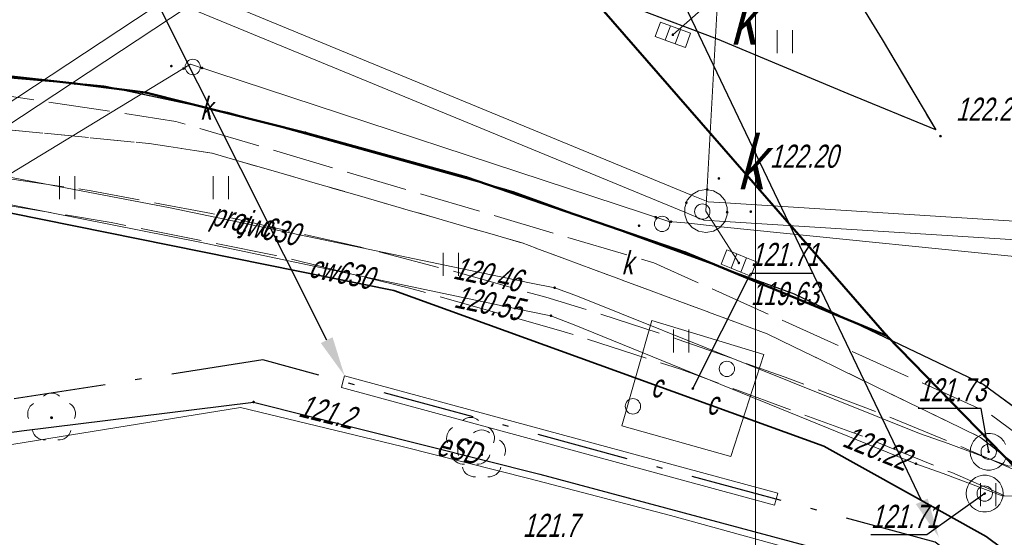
# Model space of a CAD drawing. Extents: x 7463256 to 7464485, y 5957341 to 5958260.
# Tile 70 of 256: x 7463576 to 7463608, y 5957526 to 5957543. Entities that reach past the tile are written whole.
import ezdxf
from ezdxf import colors
from ezdxf.entities.mleader import LeaderData, LeaderLine
from ezdxf.enums import TextEntityAlignment as Align
from ezdxf.math import Vec2, Vec3

# ---------------------------------------------------------------- set-up
doc = ezdxf.new("R2010")
doc.units = 0
doc.header["$MEASUREMENT"] = 0
for name, pattern in [('1.5_0.5', [2, 1.5, -0.5]), ('218-500', [1, 0.5, -0.5]), ('GAK', [5.2, 3, -1, 0.2, -1]), ('l219_500', [0]), ('mz1.0_0.5', [1.5, 1, -0.5]), ('mz2.0_0.5', [2.5, 2, -0.5])]:
    doc.linetypes.add(name, pattern=pattern)
doc.layers.get('0').update_dxf_attribs({"color": 2, "linetype": 'CONTINUOUS', "lineweight": 5})
for name, color, linetype in [('203-Punkt załamania granicy działki nie stabilizowany', 7, 'CONTINUOUS'), ('218-Granica użytku', 7, 'CONTINUOUS'), ('219-Linia granicy', 7, 'CONTINUOUS'), ('chodnik (powierzchnia)', 7, 'CONTINUOUS'), ('drzewo liściaste (punkt)', 7, 'CONTINUOUS'), ('jezdnia (powierzchnia)', 7, 'CONTINUOUS'), ('komora podziemna - przewód ciepłowniczy (powierzchnia)', 7, 'CONTINUOUS'), ('komora podziemna - przewód kanalizacyjny (powierzchnia)', 7, 'CONTINUOUS'), ('komora podziemna - przewód kanalizacyjny (powierzchnia)-Atr17', 7, 'CONTINUOUS'), ('kratka ściekowa (punkt)', 7, 'CONTINUOUS'), ('krawężnik (linia)', 7, 'CONTINUOUS'), ('ogrodzenie trwałe (linia)', 7, 'CONTINUOUS'), ('przewód ciepłowniczy (linia)', 7, 'CONTINUOUS'), ('przewód ciepłowniczy (linia)-Atr1', 7, 'CONTINUOUS'), ('przewód ciepłowniczy - projektowany lub w budowie (linia) - ob. projektowany', 7, 'CONTINUOUS'), ('przewód ciepłowniczy - projektowany lub w budowie (linia) - ob. projektowany-Atr1', 7, 'CONTINUOUS'), ('przewód elektroenergetyczny (linia)', 7, 'CONTINUOUS'), ('przewód elektroenergetyczny (linia)-Atr1', 7, 'CONTINUOUS'), ('przewód kanalizacyjny (linia)', 7, 'CONTINUOUS'), ('przewód telekomunikacyjny - projektowany lub w budowie (linia) - ob. projektowany', 7, 'CONTINUOUS'), ('punkt o określonej wysokości (sieć ciepłownicza)', 7, 'CONTINUOUS'), ('punkt o określonej wysokości (sieć ciepłownicza)-Atr2', 7, 'CONTINUOUS'), ('punkt o określonej wysokości (sieć ciepłownicza)-Atr3', 7, 'CONTINUOUS'), ('punkt o określonej wysokości (sieć elektroenergetyczna)', 7, 'CONTINUOUS'), ('punkt o określonej wysokości (sieć elektroenergetyczna)-Atr2', 7, 'CONTINUOUS'), ('punkt o określonej wysokości (sieć kanalizacyjna)', 7, 'CONTINUOUS'), ('punkt wysokościowy naturalny-Atr2', 7, 'CONTINUOUS'), ('punkt wysokościowy sztuczny', 7, 'CONTINUOUS'), ('punkt wysokościowy sztuczny-Atr2', 7, 'CONTINUOUS'), ('rura ochronna - przewód elektroenergetyczny (linia)', 7, 'CONTINUOUS'), ('studzienka okrągła - przewód kanalizacyjny (punkt)', 7, 'CONTINUOUS'), ('studzienka okrągła - przewód kanalizacyjny (punkt)-Atr17', 7, 'CONTINUOUS'), ('trawnik (powierzchnia)', 7, 'CONTINUOUS'), ('trawnik (powierzchnia) - symbol', 7, 'CONTINUOUS'), ('Wstawianie ramki sekcyjnej z opisem', 7, 'CONTINUOUS'), ('właz okrągły - siec ciepłownicza (punkt)', 7, 'CONTINUOUS'), ('właz okrągły - siec ciepłownicza (punkt)-Atr17', 7, 'CONTINUOUS'), ('właz okrągły - siec kanalizacyjna (punkt)', 7, 'CONTINUOUS')]:
    doc.layers.add(name, color=color, linetype=linetype)
for name, color, linetype, lineweight in [('@proj.rury', 7, 'CONTINUOUS', 20), ('____proj LSN', 1, 'CONTINUOUS', 5), ('OBMBS-21-18876-opis proj', 1, 'CONTINUOUS', 18)]:
    doc.layers.add(name, color=color, linetype=linetype, lineweight=lineweight)
doc.styles.get("Standard").update_dxf_attribs({"font": 'txt', "width": 0.75})
doc.linetypes.add('902-500', pattern='A,3.75,0,[1,ksztalty.shx,S=0.5,R=0,X=0,Y=0],3.75', length=7.5)

# ---------------------------------------------------------------- blocks, each defined once
blk = doc.blocks.new('OP021')
at = {"linetype": 'Continuous', "lineweight": 13}
h = blk.add_hatch(color=0, dxfattribs=at)
edge = h.paths.add_edge_path()
edge.add_arc((0, 0), 0.05, 0, 360)
at = {"color": 0, "linetype": 'Continuous', "lineweight": 13}
for centre, start, end in [((0, 0.4), 49.272, 130.728), ((-0.38, 0.124), 121.308, 202.548), ((0.38, 0.124), 337.452, 58.692), ((-0.235, -0.324), 193.221, 274.871), ((0.235, -0.324), 265.129, 346.779)]:
    blk.add_arc(centre, 0.4, start, end, dxfattribs=at)
blk = doc.blocks.new('PW01')
at = {"linetype": 'Continuous', "lineweight": 13}
h = blk.add_hatch(color=0, dxfattribs=at)
edge = h.paths.add_edge_path()
edge.add_arc((0, 0), 0.045, 0, 360)
blk = doc.blocks.new('US15')
at = {"color": 0, "linetype": 'Continuous', "lineweight": 13}
blk.add_circle((0, 0), 0.25, dxfattribs=at)
blk = doc.blocks.new('US22')
at = {"color": 0, "linetype": 'Continuous', "lineweight": 13}
blk.add_circle((0, 0), 0.25, dxfattribs=at)
blk = doc.blocks.new('US05')
at = {"color": 0, "linetype": 'Continuous', "lineweight": 13}
for p, q in [((-0.525, -0.25), (-0.525, 0.25)), ((-0.525, 0.25), (-0.175, 0.25)), ((-0.175, -0.25), (-0.175, 0.25)), ((-0.175, 0.25), (0.175, 0.25)), ((0.175, -0.25), (0.175, 0.25)), ((0.175, 0.25), (0.525, 0.25)), ((0.525, -0.25), (0.525, 0.25)), ((-0.525, -0.25), (-0.175, -0.25)), ((-0.175, -0.25), (0.175, -0.25)), ((0.175, -0.25), (0.525, -0.25))]:
    blk.add_line(p, q, dxfattribs=at)
blk = doc.blocks.new('PW02')
at = {"linetype": 'Continuous', "lineweight": 13}
h = blk.add_hatch(color=0, dxfattribs=at)
edge = h.paths.add_edge_path()
edge.add_arc((0, 0), 0.045, 0, 360)
blk = doc.blocks.new('TU04')
at = {"color": 0, "linetype": 'Continuous', "lineweight": 13}
for p, q in [((0, 0), (0, 0.75)), ((0.5, 0), (0.5, 0.75))]:
    blk.add_line(p, q, dxfattribs=at)
blk = doc.blocks.new('203')
at = {"linetype": 'Continuous', "lineweight": 0}
h = blk.add_hatch(color=0, dxfattribs=at)
edge = h.paths.add_edge_path()
edge.add_arc((0, 0), 0.045, 0, 360)

msp = doc.modelspace()

# ---------------------------------------------------------------- linework, layer by layer
at = {"layer": '218-Granica użytku', "color": 3, "linetype": '218-500', "lineweight": 18, "flags": 128}
for points in [[(7463594.32, 5957544.19), (7463604.28, 5957532.76)], [(7463577.83, 5957540.97), (7463575.47, 5957541.23)], [(7463580.13, 5957540.68), (7463577.83, 5957540.97)], [(7463585.34, 5957539.37), (7463580.13, 5957540.68)], [(7463590.58, 5957537.92), (7463585.34, 5957539.37)], [(7463597.72, 5957535.47), (7463590.58, 5957537.92)], [(7463604.28, 5957532.76), (7463597.72, 5957535.47)], [(7463612.71, 5957524.11), (7463604.28, 5957532.76)]]:
    msp.add_lwpolyline(points, dxfattribs=at)
at = {"layer": '219-Linia granicy', "color": 3, "linetype": 'l219_500', "lineweight": 50, "flags": 128}
for points in [[(7463604.28, 5957532.76), (7463594.32, 5957544.19)], [(7463577.83, 5957540.97), (7463575.47, 5957541.23)], [(7463580.13, 5957540.68), (7463577.83, 5957540.97)], [(7463585.34, 5957539.37), (7463580.13, 5957540.68)], [(7463590.58, 5957537.92), (7463585.34, 5957539.37)], [(7463597.72, 5957535.47), (7463590.58, 5957537.92)], [(7463604.28, 5957532.76), (7463597.72, 5957535.47)], [(7463612.71, 5957524.11), (7463604.28, 5957532.76)]]:
    msp.add_lwpolyline(points, dxfattribs=at)
at = {"layer": 'chodnik (powierzchnia)', "color": 7, "linetype": 'mz1.0_0.5', "lineweight": 18, "flags": 128}
msp.add_lwpolyline([(7463629.1, 5957507.97), (7463628.15, 5957507.26), (7463620.47, 5957516.89), (7463613.22, 5957524.87), (7463607.33, 5957529.45), (7463600.38, 5957532.82), (7463592.4, 5957535.78), (7463582.3, 5957538.7), (7463580.32, 5957539.01), (7463562.4, 5957540.77), (7463545.61, 5957539.95), (7463526.21, 5957537.19), (7463489.82, 5957531.59), (7463486.26, 5957531.11), (7463482.19, 5957530.95), (7463485.87, 5957532.52), (7463489.6, 5957533.13), (7463525.75, 5957538.68), (7463545.44, 5957541.57), (7463562.61, 5957542.27), (7463578.77, 5957540.9), (7463582.8, 5957540.04), (7463592.11, 5957537.46), (7463601.26, 5957534.12), (7463607.42, 5957531.18), (7463614.31, 5957526.12)], close=True, dxfattribs=at)
at = {"layer": 'jezdnia (powierzchnia)', "color": 7, "linetype": '1.5_0.5', "lineweight": 18, "flags": 128}
msp.add_lwpolyline([(7463591.769, 5957590.04), (7463594.62, 5957579.65), (7463594.79, 5957579.07), (7463596.31, 5957573.71), (7463597.08, 5957571.26), (7463598.44, 5957567.63), (7463599.77, 5957563.99), (7463601.39, 5957560.33), (7463603, 5957556.92), (7463604.8, 5957553.45), (7463606.67, 5957549.88), (7463607.91, 5957547.85), (7463608.89, 5957546.32), (7463610.59, 5957543.72), (7463613.11, 5957540.23), (7463614.06, 5957539.06), (7463616.64, 5957535.71), (7463619.11, 5957532.45), (7463621.08, 5957529.83), (7463628.6, 5957519.98), (7463628.85, 5957519.6), (7463629.15, 5957519.23), (7463629.46, 5957518.87), (7463629.77, 5957518.51), (7463630.08, 5957518.15), (7463630.4, 5957517.79), (7463630.71, 5957517.44), (7463631.03, 5957517.09), (7463631.36, 5957516.74), (7463631.69, 5957516.39), (7463632.02, 5957516.05), (7463632.35, 5957515.71), (7463632.67, 5957515.38), (7463632.99, 5957515.05), (7463633.31, 5957514.73), (7463633.64, 5957514.41), (7463633.97, 5957514.1), (7463634.3, 5957513.79), (7463634.64, 5957513.48), (7463634.98, 5957513.18), (7463635.33, 5957512.88), (7463635.68, 5957512.58), (7463636.03, 5957512.29), (7463636.4, 5957511.99), (7463636.78, 5957511.7), (7463637.16, 5957511.42), (7463637.55, 5957511.14), (7463637.94, 5957510.87), (7463638.34, 5957510.6), (7463638.74, 5957510.35), (7463639.14, 5957510.09), (7463639.55, 5957509.85), (7463639.96, 5957509.61), (7463640.38, 5957509.38), (7463642.84, 5957508.24), (7463664.97, 5957492.53), (7463637.77, 5957502.4), (7463635.02, 5957503.55), (7463634.57, 5957503.76), (7463634.12, 5957503.98), (7463633.68, 5957504.22), (7463633.25, 5957504.47), (7463632.83, 5957504.73), (7463632.41, 5957505), (7463632.01, 5957505.29), (7463631.61, 5957505.59), (7463631.22, 5957505.9), (7463630.84, 5957506.22), (7463629.34, 5957507.67), (7463614.31, 5957526.12), (7463607.42, 5957531.18), (7463601.26, 5957534.12), (7463592.11, 5957537.46), (7463582.8, 5957540.04), (7463578.77, 5957540.9), (7463562.61, 5957542.27), (7463545.44, 5957541.57), (7463525.75, 5957538.68), (7463489.6, 5957533.13), (7463485.87, 5957532.52), (7463482.19, 5957530.95), (7463472.45, 5957526.44), (7463471.25, 5957525.52), (7463470.32, 5957524.14), (7463469.89, 5957523.54), (7463467.66, 5957515.23), (7463467.32, 5957515.32), (7463466.99, 5957515.41), (7463466.65, 5957515.5), (7463466.18, 5957513.75), (7463466.52, 5957513.66), (7463466.85, 5957513.57), (7463467.19, 5957513.48), (7463469.89, 5957523.54), (7463463.58, 5957500.08), (7463463.25, 5957500.17), (7463462.92, 5957500.25), (7463462.59, 5957500.34), (7463462.14, 5957498.62), (7463462.47, 5957498.53), (7463462.8, 5957498.45), (7463463.13, 5957498.36), (7463459.63, 5957485.41), (7463458.39, 5957485.74), (7463455.73, 5957476.33), (7463457.09, 5957475.96), (7463463.86, 5957474.19), (7463464.79, 5957477.72), (7463467.83, 5957476.92), (7463467.77, 5957476.7), (7463467.71, 5957476.47), (7463467.66, 5957476.25), (7463468.82, 5957475.94), (7463468.88, 5957476.17), (7463468.93, 5957476.4), (7463468.99, 5957476.62), (7463469.28, 5957476.55), (7463469.96, 5957476.37), (7463470.75, 5957479.31), (7463471.02, 5957479.24), (7463471.29, 5957479.17), (7463471.56, 5957479.1), (7463471.83, 5957479.03), (7463469.83, 5957470.77), (7463468.39, 5957465.19), (7463471.46, 5957464.38), (7463467.55, 5957451.02), (7463465.51, 5957447), (7463462.32, 5957444.2), (7463449.04, 5957441.48), (7463441.03, 5957432.97), (7463438.44, 5957432.79), (7463435.93, 5957446.13), (7463438.61, 5957447.13), (7463439.57, 5957448.35), (7463450.04, 5957473.65), (7463451.08, 5957474.98), (7463451.12, 5957475.5), (7463448.75, 5957493.58), (7463456.62, 5957522.72), (7463456.51, 5957523.19), (7463455.66, 5957524.38), (7463454.47, 5957525.36), (7463440.27, 5957523.26), (7463439.84, 5957522.97), (7463439.26, 5957522.18), (7463438.92, 5957521.22), (7463438.85, 5957519.83), (7463439.85, 5957520.02), (7463442.8, 5957520.53), (7463445.75, 5957498.83), (7463448.6, 5957476.77), (7463437.54, 5957475.3), (7463431.96, 5957518.66), (7463431.44, 5957520.19), (7463430.5, 5957521.48), (7463429.27, 5957522.42), (7463427.78, 5957522.99), (7463426.09, 5957523.13), (7463421.69, 5957522.49), (7463418.79, 5957521.92), (7463376.01, 5957515.32), (7463334.96, 5957509.14), (7463334.47, 5957515.53), (7463334.26, 5957521.17), (7463334.04, 5957522.29), (7463334.48, 5957520.99), (7463334.79, 5957520.19), (7463335.34, 5957519.65), (7463336.05, 5957519.42), (7463337.13, 5957519.61), (7463338.12, 5957520.23), (7463338.91, 5957521.17), (7463339.69, 5957522.36), (7463342.64, 5957522.54), (7463343.21, 5957521.22), (7463343.94, 5957520.24), (7463344.8, 5957519.42), (7463345.72, 5957518.76), (7463346.74, 5957518.19), (7463347.84, 5957517.75), (7463348.77, 5957517.46), (7463382.62, 5957522.66), (7463407.52, 5957526.48), (7463412.42, 5957527.23), (7463432.39, 5957530.36), (7463438.28, 5957531.28), (7463439.27, 5957531.43), (7463440.77, 5957531.67), (7463463.05, 5957535.17), (7463469.41, 5957536.19), (7463485.95, 5957538.82), (7463487.91, 5957539.15), (7463505.7, 5957542.11), (7463506.8, 5957542.48), (7463507.91, 5957543.56), (7463509.24, 5957545.81), (7463509.79, 5957547.9), (7463514.89, 5957549.48), (7463515.34, 5957548.02), (7463516.02, 5957546.59), (7463516.84, 5957545.44), (7463517.92, 5957544.71), (7463519.34, 5957544.39), (7463529.12, 5957545.81), (7463536.72, 5957547.02), (7463542.97, 5957547.77), (7463550.75, 5957548.47), (7463557.74, 5957548.84), (7463562.91, 5957548.67), (7463569.76, 5957548.4), (7463579.41, 5957548.08), (7463582.97, 5957549.54), (7463585.43, 5957551.54), (7463587.37, 5957553.5), (7463588.97, 5957555.95), (7463589.14, 5957555.59), (7463589.64, 5957556.42), (7463590.36, 5957558.13), (7463590.82, 5957559.79), (7463591.1, 5957561.3), (7463591.18, 5957562.71), (7463591.21, 5957564.41), (7463590.65, 5957566.85), (7463589.9, 5957570.06), (7463589.09, 5957573.66), (7463588.01, 5957579.07), (7463587.09, 5957582.93), (7463585.652, 5957589.138)], dxfattribs=at)
msp.add_lwpolyline([(7463590.04, 5957547.41), (7463588.21, 5957545.76), (7463590.12, 5957545.21), (7463596.23, 5957543.37), (7463598.77, 5957542.42), (7463603.02, 5957540.64), (7463605.88, 5957539.46), (7463604.13, 5957542.41), (7463601.77, 5957546.25), (7463598.66, 5957551.56), (7463596.09, 5957556.5), (7463595.49, 5957555.2), (7463594.27, 5957552.74), (7463593.07, 5957550.87), (7463592.09, 5957549.45), (7463591.53, 5957548.71)], close=True, dxfattribs=at)
at = {"layer": 'komora podziemna - przewód ciepłowniczy (powierzchnia)', "color": 212, "linetype": 'Continuous', "lineweight": 18, "flags": 128}
for points in [[(7463600.27, 5957532.15), (7463599.2, 5957528.83), (7463595.65, 5957529.82), (7463596.63, 5957533.25)], [(7463608.07, 5957527.62), (7463608.06, 5957527.5), (7463608.02, 5957527.38), (7463607.96, 5957527.27), (7463607.87, 5957527.17), (7463607.77, 5957527.1), (7463607.66, 5957527.05), (7463607.53, 5957527.02), (7463607.41, 5957527.02), (7463607.28, 5957527.05), (7463607.17, 5957527.1), (7463607.07, 5957527.17), (7463606.98, 5957527.27), (7463606.92, 5957527.38), (7463606.88, 5957527.5), (7463606.87, 5957527.62), (7463606.88, 5957527.74), (7463606.92, 5957527.86), (7463606.98, 5957527.97), (7463607.07, 5957528.07), (7463607.17, 5957528.14), (7463607.28, 5957528.19), (7463607.41, 5957528.22), (7463607.53, 5957528.22), (7463607.66, 5957528.19), (7463607.77, 5957528.14), (7463607.87, 5957528.07), (7463607.96, 5957527.97), (7463608.02, 5957527.86), (7463608.06, 5957527.74)]]:
    msp.add_lwpolyline(points, close=True, dxfattribs=at)
msp.add_lwpolyline([(7463608.15, 5957528.74), (7463608.09, 5957528.63), (7463608, 5957528.53), (7463607.9, 5957528.46), (7463607.79, 5957528.41), (7463607.66, 5957528.38), (7463607.54, 5957528.38), (7463607.41, 5957528.41), (7463607.3, 5957528.46), (7463607.2, 5957528.53), (7463607.11, 5957528.63), (7463607.05, 5957528.74), (7463607.01, 5957528.86), (7463607, 5957528.98), (7463607.01, 5957529.1), (7463607.05, 5957529.22), (7463607.11, 5957529.33), (7463607.2, 5957529.43), (7463607.3, 5957529.5), (7463607.41, 5957529.55), (7463607.54, 5957529.58), (7463607.66, 5957529.58), (7463607.79, 5957529.55), (7463607.9, 5957529.5), (7463608, 5957529.43), (7463608.09, 5957529.33), (7463608.15, 5957529.22)], dxfattribs=at)
at = {"layer": 'komora podziemna - przewód kanalizacyjny (powierzchnia)', "color": 34, "linetype": 'Continuous', "lineweight": 18, "flags": 128}
msp.add_lwpolyline([(7463598.39, 5957537.52), (7463598.63, 5957537.48), (7463598.84, 5957537.36), (7463599, 5957537.17), (7463599.08, 5957536.94), (7463599.08, 5957536.7), (7463599, 5957536.47), (7463598.84, 5957536.28), (7463598.63, 5957536.16), (7463598.39, 5957536.12), (7463598.15, 5957536.16), (7463597.94, 5957536.28), (7463597.78, 5957536.47), (7463597.7, 5957536.7), (7463597.7, 5957536.94), (7463597.78, 5957537.17), (7463597.94, 5957537.36), (7463598.15, 5957537.48)], close=True, dxfattribs=at)
at = {"layer": 'krawężnik (linia)', "color": 7, "linetype": 'Continuous', "lineweight": 25, "flags": 128}
msp.add_lwpolyline([(7463588.21, 5957545.76), (7463590.04, 5957547.41), (7463591.53, 5957548.71), (7463592.09, 5957549.45), (7463593.07, 5957550.87), (7463594.27, 5957552.74), (7463595.49, 5957555.2), (7463596.09, 5957556.5), (7463598.66, 5957551.56), (7463601.77, 5957546.25), (7463604.13, 5957542.41), (7463605.88, 5957539.46), (7463603.02, 5957540.64), (7463598.77, 5957542.42), (7463596.23, 5957543.37), (7463590.12, 5957545.21)], close=True, dxfattribs=at)
msp.add_lwpolyline([(7463525.75, 5957538.68), (7463545.44, 5957541.57), (7463562.61, 5957542.27), (7463578.77, 5957540.9), (7463582.8, 5957540.04), (7463592.11, 5957537.46), (7463601.26, 5957534.12), (7463607.42, 5957531.18), (7463614.31, 5957526.12), (7463629.34, 5957507.67), (7463630.84, 5957506.22), (7463631.22, 5957505.9), (7463631.61, 5957505.59), (7463632.01, 5957505.29), (7463632.41, 5957505), (7463632.83, 5957504.73), (7463633.25, 5957504.47), (7463633.68, 5957504.22), (7463634.12, 5957503.98), (7463634.57, 5957503.76), (7463635.02, 5957503.55), (7463637.77, 5957502.4), (7463664.97, 5957492.53)], dxfattribs=at)
at = {"layer": 'ogrodzenie trwałe (linia)', "color": 7, "linetype": '902-500', "lineweight": 35, "flags": 128}
msp.add_lwpolyline([(7463481.82, 5957520.33), (7463482.58, 5957520.14), (7463485.55, 5957519.42), (7463488.09, 5957528.53), (7463493.48, 5957529.44), (7463526.78, 5957534.4), (7463545.87, 5957537.07), (7463561.53, 5957537.88), (7463573.65, 5957537.17), (7463588.22, 5957534.23), (7463602.23, 5957529.16), (7463607.52, 5957526.22), (7463614.79, 5957520.81)], dxfattribs=at)
at = {"layer": 'przewód ciepłowniczy (linia)', "color": 212, "linetype": 'Continuous', "lineweight": 18, "flags": 128}
for points in [[(7463623.72, 5957529.05), (7463623, 5957529.02), (7463611.73, 5957528.63), (7463611.01, 5957528.61), (7463608.73, 5957528.53), (7463608.26, 5957528.51), (7463606.28, 5957529.25), (7463605.35, 5957529.58), (7463594.2, 5957534.05), (7463593.46, 5957534.32), (7463592.64, 5957534.48), (7463580.93, 5957536.92), (7463569.09, 5957539.18)], [(7463624.61, 5957528.06), (7463623.22, 5957528.02), (7463612.62, 5957527.68), (7463611.23, 5957527.63), (7463609.1, 5957527.57), (7463608.07, 5957527.53), (7463606.12, 5957528.27), (7463605.23, 5957528.59), (7463594.09, 5957533.11), (7463593.34, 5957533.41), (7463592.53, 5957533.57), (7463581.9, 5957535.81), (7463570.08, 5957538.14)]]:
    msp.add_lwpolyline(points, dxfattribs=at)
at = {"layer": 'przewód ciepłowniczy - projektowany lub w budowie (linia) - ob. projektowany', "color": 212, "linetype": 'mz2.0_0.5', "lineweight": 18, "flags": 128}
for points in [[(7463445.76, 5957514.11), (7463444.19, 5957524.9), (7463487.09, 5957530.21), (7463536.43, 5957537.43), (7463537.37, 5957529.09), (7463554.43, 5957530.4), (7463554.03, 5957539.36), (7463555.78, 5957539.38), (7463558.52, 5957539.36), (7463562.26, 5957539.24), (7463566, 5957539.02), (7463568.48, 5957538.8), (7463571.7, 5957538.46), (7463578.36, 5957537.48), (7463582.28, 5957536.74), (7463587.15, 5957535.64), (7463590.05, 5957534.89), (7463593.17, 5957534.01), (7463594.84, 5957533.5), (7463597.45, 5957532.65), (7463600.97, 5957531.41), (7463604, 5957530.26), (7463606.77, 5957529.12), (7463608.37, 5957528.43), (7463610.65, 5957527.4), (7463624.97, 5957528.93)], [(7463446.65, 5957514.23), (7463445.21, 5957524.12), (7463487.21, 5957529.32), (7463535.64, 5957536.4), (7463536.58, 5957528.13), (7463555.37, 5957529.57), (7463554.97, 5957538.48), (7463556.22, 5957538.48), (7463558.21, 5957538.47), (7463560.2, 5957538.42), (7463563.19, 5957538.3), (7463568.65, 5957537.88), (7463572.86, 5957537.41), (7463574.83, 5957537.13), (7463579.01, 5957536.45), (7463584.38, 5957535.37), (7463588.73, 5957534.31), (7463593.77, 5957532.89), (7463597.56, 5957531.67), (7463603.4, 5957529.52), (7463606.4, 5957528.3), (7463609.14, 5957527.1), (7463610.49, 5957526.48), (7463625.07, 5957528.04)]]:
    msp.add_lwpolyline(points, dxfattribs=at)
at = {"layer": 'przewód elektroenergetyczny (linia)', "color": 1, "linetype": 'Continuous', "lineweight": 18, "flags": 128}
msp.add_lwpolyline([(7463633.85, 5957500.94), (7463628.54, 5957507.12), (7463622.27, 5957514.06), (7463615.57, 5957521.63), (7463607.12, 5957524.18), (7463597.23, 5957526.9), (7463592.66, 5957528.1), (7463588.49, 5957529.15), (7463583.22, 5957530.42), (7463572.87, 5957528.75), (7463569.41, 5957528.08), (7463563.33, 5957526.68), (7463556.14, 5957526.02), (7463551.3, 5957525.52), (7463545.53, 5957525.01), (7463533.65, 5957524.5)], dxfattribs=at)
at = {"layer": 'przewód kanalizacyjny (linia)', "color": 34, "linetype": 'Continuous', "lineweight": 18, "flags": 128}
for points in [[(7463607.43, 5957547.88), (7463598.78, 5957543.86), (7463599.37, 5957544.4), (7463601.67, 5957546.49), (7463598.78, 5957543.86), (7463597.31, 5957542.56)], [(7463523.5, 5957515.57), (7463566.66, 5957534.4), (7463581.43, 5957544.14), (7463597.92, 5957537.34), (7463598.46, 5957537.12), (7463599.02, 5957537.09), (7463620.08, 5957535.75), (7463641.58, 5957534.26)], [(7463598.39, 5957536.82), (7463598.78, 5957543.86)], [(7463641.26, 5957533.68), (7463620.04, 5957535.15), (7463599, 5957536.48), (7463598.32, 5957536.52), (7463597.7, 5957536.78), (7463581.49, 5957543.46), (7463566.94, 5957533.87), (7463523.86, 5957515.07)], [(7463479.27, 5957458.24), (7463502.88, 5957488.98), (7463524.96, 5957514.56), (7463569.57, 5957534.3), (7463581.6, 5957541.6), (7463597.18, 5957536.48), (7463597.83, 5957536.42), (7463598.87, 5957536.31), (7463621.22, 5957534.05)], [(7463598.39, 5957536.82), (7463599.46, 5957535.13)]]:
    msp.add_lwpolyline(points, dxfattribs=at)
at = {"layer": 'przewód telekomunikacyjny - projektowany lub w budowie (linia) - ob. projektowany', "color": 30, "linetype": 'mz2.0_0.5', "lineweight": 18, "flags": 128}
msp.add_lwpolyline([(7463413.42, 5957517.41), (7463410.84, 5957533.74), (7463431.23, 5957536.93), (7463433.06, 5957539.05), (7463435.21, 5957539.24), (7463437, 5957537.76), (7463460.31, 5957541.32), (7463461.48, 5957543.69), (7463467.27, 5957542.29), (7463470.76, 5957542.77), (7463477.71, 5957539.31), (7463488.01, 5957541.08), (7463489.44, 5957531.37), (7463530.84, 5957537.68), (7463545.63, 5957539.63), (7463555.26, 5957540.13), (7463555.96, 5957541.75), (7463562.52, 5957541.9), (7463572.79, 5957541), (7463581.12, 5957539.74), (7463596.69, 5957535.13), (7463607.56, 5957530.27), (7463613.92, 5957525.55), (7463633.51, 5957503.42), (7463638.24, 5957496.95), (7463638.73, 5957495.47), (7463639.99, 5957494.45), (7463649.9, 5957479.61), (7463659.63, 5957459.45), (7463672.96, 5957427.37), (7463673.317, 5957425.888)], dxfattribs=at)
at = {"layer": 'punkt o określonej wysokości (sieć ciepłownicza)-Atr2', "color": 7, "flags": 128}
for points in [[(7463597.96, 5957531.04), (7463599.85, 5957534.8), (7463601.848, 5957534.8)], [(7463597.96, 5957531.04), (7463599.85, 5957534.8), (7463601.848, 5957534.8)], [(7463607.6, 5957528.98), (7463607.35, 5957530.39), (7463605.301, 5957530.39)], [(7463607.47, 5957527.62), (7463605.58, 5957526.27), (7463603.765, 5957526.27)]]:
    msp.add_lwpolyline(points, dxfattribs=at)
at = {"layer": 'rura ochronna - przewód elektroenergetyczny (linia)', "color": 6, "linetype": 'Continuous', "lineweight": 30}
msp.add_lwpolyline([(7463532.77, 5957523.77), (7463538.42, 5957524.3), (7463545.08, 5957524.97), (7463545.53, 5957525.01), (7463554.56, 5957526.05), (7463558.06, 5957526.5), (7463565.53, 5957527.58), (7463569.69, 5957528.77), (7463576.09, 5957529.66), (7463583.65, 5957530.6), (7463592.98, 5957528.25), (7463601.77, 5957525.9), (7463608.92, 5957524.18), (7463612.73, 5957523.21), (7463614.32, 5957524.3), (7463621.83, 5957531.96), (7463624.03, 5957535.44), (7463624.8, 5957535.81), (7463640.42, 5957536.53)], dxfattribs=at)
at = {"layer": 'trawnik (powierzchnia)', "color": 7, "linetype": 'mz1.0_0.5', "lineweight": 18, "flags": 128}
for points in [[(7463598.66, 5957551.56), (7463601.77, 5957546.25), (7463604.13, 5957542.41), (7463605.88, 5957539.46), (7463603.02, 5957540.64), (7463598.77, 5957542.42), (7463596.23, 5957543.37), (7463590.12, 5957545.21), (7463588.21, 5957545.76), (7463590.04, 5957547.41), (7463591.53, 5957548.71), (7463592.09, 5957549.45), (7463593.07, 5957550.87), (7463594.27, 5957552.74), (7463595.49, 5957555.2), (7463596.09, 5957556.5)], [(7463580.32, 5957539.01), (7463582.3, 5957538.7), (7463592.4, 5957535.78), (7463600.38, 5957532.82), (7463607.33, 5957529.45), (7463613.22, 5957524.87), (7463620.47, 5957516.89), (7463628.15, 5957507.26), (7463629.1, 5957507.97), (7463629.34, 5957507.67), (7463630.84, 5957506.22), (7463631.22, 5957505.9), (7463631.61, 5957505.59), (7463632.01, 5957505.29), (7463632.41, 5957505), (7463632.83, 5957504.73), (7463633.25, 5957504.47), (7463633.68, 5957504.22), (7463634.12, 5957503.98), (7463634.57, 5957503.76), (7463635.02, 5957503.55), (7463637.77, 5957502.4), (7463664.97, 5957492.53), (7463654.52, 5957492.04), (7463660.48, 5957478.58), (7463664.06, 5957471.72), (7463666.65, 5957466.02), (7463667.71, 5957463.48), (7463660.04, 5957459.71), (7463650.36, 5957479.17), (7463649.07, 5957477.79), (7463646.12, 5957482.59), (7463641.27, 5957489.69), (7463634.1, 5957500.08), (7463630.24, 5957504.62), (7463624.17, 5957511.26), (7463620.09, 5957515.59), (7463617.14, 5957517.44), (7463614.79, 5957520.81), (7463607.52, 5957526.22), (7463602.23, 5957529.16), (7463588.22, 5957534.23), (7463573.65, 5957537.17), (7463561.53, 5957537.88), (7463545.87, 5957537.07), (7463526.78, 5957534.4), (7463493.48, 5957529.44), (7463488.09, 5957528.53), (7463485.55, 5957519.42), (7463472.91, 5957470.09), (7463469.83, 5957470.77), (7463471.83, 5957479.03), (7463472.23, 5957480.58), (7463471.82, 5957480.7), (7463482.6, 5957520.82), (7463470.32, 5957524.14), (7463471.25, 5957525.52), (7463472.45, 5957526.44), (7463482.19, 5957530.95), (7463486.26, 5957531.11), (7463489.82, 5957531.59), (7463526.21, 5957537.19), (7463545.61, 5957539.95), (7463562.4, 5957540.77)]]:
    msp.add_lwpolyline(points, close=True, dxfattribs=at)
at = {"layer": 'Wstawianie ramki sekcyjnej z opisem', "color": 7, "linetype": 'Continuous', "lineweight": 13, "flags": 128}
for points in [[(7463554.174, 5957500), (7463600, 5957500), (7463600, 5957591.253)], [(7463600, 5957591.253), (7463600, 5957500)]]:
    msp.add_lwpolyline(points, dxfattribs=at)

# ---------------------------------------------------------------- block references
at = {"layer": '203-Punkt załamania granicy działki nie stabilizowany', "color": 3, "linetype": 'Continuous', "lineweight": 18}
for p in [(7463577.83, 5957540.97), (7463580.13, 5957540.68), (7463585.34, 5957539.37), (7463590.58, 5957537.92), (7463597.72, 5957535.47), (7463604.28, 5957532.76)]:
    msp.add_blockref('203', p, dxfattribs=at)
at = {"layer": 'drzewo liściaste (punkt)', "color": 94, "linetype": 'Continuous', "lineweight": 13}
for p in [(7463577.07, 5957530.09), (7463590.72, 5957529.3), (7463591.08, 5957528.89)]:
    msp.add_blockref('OP021', p, dxfattribs=at)
at = {"layer": 'kratka ściekowa (punkt)', "color": 7, "linetype": 'Continuous', "lineweight": 18}
for p, rotation in [((7463597.31, 5957542.56), 339.9100000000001), ((7463599.46, 5957535.13), 338.27)]:
    msp.add_blockref('US05', p, dxfattribs=dict(at, rotation=rotation))
at = {"layer": 'punkt o określonej wysokości (sieć ciepłownicza)', "color": 212, "linetype": 'Continuous', "lineweight": 13}
for p in [(7463593.46, 5957534.32), (7463593.34, 5957533.41), (7463597.96, 5957531.04), (7463597.96, 5957531.04), (7463607.6, 5957528.98), (7463605.23, 5957528.59), (7463607.47, 5957527.62)]:
    msp.add_blockref('PW01', p, dxfattribs=at)
at = {"layer": 'punkt o określonej wysokości (sieć elektroenergetyczna)', "color": 1, "linetype": 'Continuous', "lineweight": 13}
msp.add_blockref('PW01', (7463583.65, 5957530.6), dxfattribs=at)
at = {"layer": 'punkt o określonej wysokości (sieć kanalizacyjna)', "color": 34, "linetype": 'Continuous', "lineweight": 13}
for p, rotation in [((7463597.31, 5957542.56), 339.9100000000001), ((7463599.46, 5957535.13), 338.27)]:
    msp.add_blockref('PW01', p, dxfattribs=dict(at, rotation=rotation))
for p in [(7463580.97, 5957541.54), (7463581.97, 5957541.48), (7463581.37, 5957541.46), (7463598.81, 5957537.88), (7463598.81, 5957537.88), (7463598.43, 5957537.52), (7463597.75, 5957537.09), (7463599.08, 5957536.78), (7463596.21, 5957536.34), (7463596.75, 5957536.62), (7463597.25, 5957536.47)]:
    msp.add_blockref('PW01', p, dxfattribs=at)
at = {"layer": 'punkt wysokościowy sztuczny', "color": 7, "linetype": 'Continuous', "lineweight": 13}
for p in [(7463606.03, 5957539.26), (7463599.85, 5957536.8)]:
    msp.add_blockref('PW02', p, dxfattribs=at)
at = {"layer": 'studzienka okrągła - przewód kanalizacyjny (punkt)', "color": 34, "linetype": 'Continuous', "lineweight": 18}
for p in [(7463581.67, 5957541.51), (7463596.96, 5957536.4)]:
    msp.add_blockref('US15', p, dxfattribs=at)
at = {"layer": 'trawnik (powierzchnia) - symbol', "color": 7, "linetype": 'Continuous', "lineweight": 18}
for p in [(7463600.71, 5957541.96), (7463577.33, 5957537.21), (7463582.33, 5957537.21), (7463589.83, 5957534.71), (7463597.33, 5957532.21), (7463607.33, 5957527.21)]:
    msp.add_blockref('TU04', p, dxfattribs=at)
at = {"layer": 'właz okrągły - siec ciepłownicza (punkt)', "color": 7, "linetype": 'Continuous', "lineweight": 18}
for p in [(7463599.07, 5957531.68), (7463596.01, 5957530.46), (7463607.6, 5957528.98), (7463607.47, 5957527.62)]:
    msp.add_blockref('US22', p, dxfattribs=at)
at = {"layer": 'właz okrągły - siec kanalizacyjna (punkt)', "color": 7, "linetype": 'Continuous', "lineweight": 18}
msp.add_blockref('US22', (7463598.27, 5957536.8), dxfattribs=at)

# ---------------------------------------------------------------- texts
at = {"layer": 'komora podziemna - przewód kanalizacyjny (powierzchnia)-Atr17', "color": 34, "oblique": 15, "width": 0.722}
for p in [(7463599.17, 5957542.24), (7463599.4, 5957537.53)]:
    msp.add_text('k', height=1.75, dxfattribs=at).set_placement(p)
at = {"layer": 'przewód ciepłowniczy (linia)-Atr1', "color": 212, "oblique": 15, "width": 0.72}
for rotation, p in [(-11.77, (7463583.07, 5957536.47)), (-11.9, (7463585.49, 5957535.05))]:
    msp.add_text('cw630', height=0.75, rotation=rotation, dxfattribs=at).set_placement(p, align=Align.MIDDLE_LEFT)
at = {"layer": 'przewód ciepłowniczy - projektowany lub w budowie (linia) - ob. projektowany-Atr1', "color": 212, "oblique": 15, "width": 0.72}
msp.add_text('proj. c', height=0.75, rotation=347.272, dxfattribs=at).set_placement((7463582.3, 5957536.74), align=Align.MIDDLE_LEFT)
at = {"layer": 'przewód elektroenergetyczny (linia)-Atr1', "color": 1, "oblique": 15, "width": 0.72}
msp.add_text('eSD', height=0.75, rotation=345.46, dxfattribs=at).set_placement((7463589.57, 5957528.89))
at = {"layer": 'punkt o określonej wysokości (sieć ciepłownicza)-Atr2', "color": 212, "oblique": 15, "width": 0.72}
for s, p in [('121.71', (7463599.85, 5957534.808)), ('121.71', (7463599.85, 5957534.808)), ('121.73', (7463605.301, 5957530.398)), ('121.71', (7463603.765, 5957526.278))]:
    msp.add_text(s, height=0.75, dxfattribs=at).set_placement(p, align=Align.BOTTOM_LEFT)
for s, rotation, p in [('120.46', -11.77, (7463592.36, 5957534.54)), ('120.55', -11.9, (7463592.39, 5957533.6)), ('120.22', -22.085, (7463604.98, 5957528.69))]:
    msp.add_text(s, height=0.75, rotation=rotation, dxfattribs=at).set_placement(p, align=Align.MIDDLE_RIGHT)
at = {"layer": 'punkt o określonej wysokości (sieć ciepłownicza)-Atr3', "color": 212, "oblique": 15, "width": 0.72}
msp.add_text('119.63', height=0.75, dxfattribs=at).set_placement((7463599.85, 5957533.532), align=Align.BOTTOM_LEFT)
msp.add_text('119.63', height=0.75, dxfattribs=at).set_placement((7463599.85, 5957533.532), align=Align.BOTTOM_LEFT)
at = {"layer": 'punkt o określonej wysokości (sieć elektroenergetyczna)-Atr2', "color": 1, "oblique": 15, "width": 0.72}
msp.add_text('121.2', height=0.75, rotation=346.04, dxfattribs=at).set_placement((7463585.08, 5957530.14))
at = {"layer": 'punkt wysokościowy naturalny-Atr2', "color": 7, "oblique": 15, "width": 0.72}
msp.add_text('121.7', height=0.75, dxfattribs=at).set_placement((7463592.42, 5957526.21))
at = {"layer": 'punkt wysokościowy sztuczny-Atr2', "color": 7, "oblique": 15, "width": 0.72}
for p in [(7463606.53, 5957539.76), (7463600.47, 5957538.23)]:
    msp.add_text('122.20', height=0.75, dxfattribs=at).set_placement(p)
at = {"layer": 'studzienka okrągła - przewód kanalizacyjny (punkt)-Atr17', "color": 34, "oblique": 15, "width": 0.72}
for p in [(7463581.91, 5957539.79), (7463595.64, 5957534.76)]:
    msp.add_text('k', height=0.75, dxfattribs=at).set_placement(p)
at = {"layer": 'właz okrągły - siec ciepłownicza (punkt)-Atr17', "color": 7, "oblique": 15, "width": 0.72}
for p in [(7463596.59, 5957530.75), (7463598.41, 5957530.19)]:
    msp.add_text('c', height=0.75, dxfattribs=at).set_placement(p)

# ---------------------------------------------------------------- next in the draw order: leaders
at = {"layer": 'OBMBS-21-18876-opis proj', "lineweight": 20}
ml = msp.add_multileader_mtext('Standard', dxfattribs=at)
ml.set_content('\\pxqc;{\\W0.9;\\fArial|b0|i0|c238|p34;proj. rura osłonowa DVK160\\PL=8m}', color=256)
ml.set_leader_properties()
ml.build(insert=Vec2(0, 0))
ml.multileader.update_dxf_attribs({"has_text_frame": 1, "text_right_attachment_type": 0, "dogleg_length": 0.36, "arrow_head_size": 1.3})
ctx = ml.context
ctx.base_point, ctx.char_height, ctx.arrow_head_size, ctx.landing_gap_size, ctx.plane_origin, ctx.plane_x_axis, ctx.plane_y_axis = Vec3(7463558.383, 5957595.358, -10.8), 1.3, 1.3, 0.09, Vec3(7463616.413, 5957648.081, -10.8), Vec3(0.999998, -0.001891), Vec3(0.001891, 0.999998)
ctx.right_attachment, ctx.text_align_type = 0, 2
notes = []
notes.append((ctx, [(0, (1, 1, 0), (7463572.648, 5957595.993, -10.8), (-0.999998, 0.001891), 0.36, [(0, [(7463605.979, 5957526.194, -10.8)], 0, [])])]))
ctx.mtext.insert, ctx.mtext.text_direction, ctx.mtext.rotation, ctx.mtext.width, ctx.mtext.defined_height, ctx.mtext.alignment, ctx.mtext.flow_direction = Vec3(7463565.336, 5957596.006, -10.8), Vec3(0.999998, -0.001891), 6.281295, 15.3063, 27.692, 2, 5
ctx.mtext.has_bg_fill, ctx.mtext.bg_color, ctx.mtext.bg_scale_factor, ctx.mtext.bg_transparency, ctx.mtext.use_window_bg_color = 1, -1023410167, 1.5, 0, 1
for ctx, leaders in notes:
    for number, flags, end, landing, length, lines in leaders:
        leader = LeaderData()
        leader.index, (leader.has_last_leader_line, leader.has_dogleg_vector, leader.attachment_direction) = number, flags
        leader.last_leader_point, leader.dogleg_vector, leader.dogleg_length = Vec3(end), Vec3(landing), length
        for number, points, colour, breaks in lines:
            line = LeaderLine()
            line.index, line.vertices, line.color, line.breaks = number, Vec3.list(points), colors.encode_raw_color(colour), breaks
            leader.lines.append(line)
        ctx.leaders.append(leader)

# ---------------------------------------------------------------- next in the draw order: leaders
ml = msp.add_multileader_mtext('Standard', dxfattribs=at)
ml.set_content('\\pxqc;{\\W0.9;\\fArial|b0|i0|c238|p34;proj. przewiert sterowany SRS160\\PL=43m}', color=256)
ml.set_leader_properties()
ml.build(insert=Vec2(0, 0))
ml.multileader.update_dxf_attribs({"has_text_frame": 1, "text_right_attachment_type": 0, "dogleg_length": 0.36, "arrow_head_size": 1.3})
ctx = ml.context
ctx.base_point, ctx.char_height, ctx.arrow_head_size, ctx.landing_gap_size, ctx.plane_origin, ctx.plane_x_axis, ctx.plane_y_axis = Vec3(7463575.634, 5957597.981, -21.6), 1.3, 1.3, 0.09, Vec3(7463630.459, 5957626.184, -21.6), Vec3(0.999998, -0.001891), Vec3(0.001891, 0.999998)
ctx.right_attachment, ctx.text_align_type = 0, 2
notes = []
notes.append((ctx, [(0, (1, 1, 0), (7463594.221, 5957598.607, -21.6), (-0.999998, 0.001891), 0.36, [(0, [(7463620.94, 5957513.833, -21.6)], 0, [])])]))
ctx.mtext.insert, ctx.mtext.text_direction, ctx.mtext.rotation, ctx.mtext.width, ctx.mtext.defined_height, ctx.mtext.alignment, ctx.mtext.flow_direction = Vec3(7463584.748, 5957598.625, -21.6), Vec3(0.999998, -0.001891), 6.281295, 19.06928, 27.692, 2, 5
ctx.mtext.has_bg_fill, ctx.mtext.bg_color, ctx.mtext.bg_scale_factor, ctx.mtext.bg_transparency, ctx.mtext.use_window_bg_color = 1, -1023410167, 1.5, 0, 1
for ctx, leaders in notes:
    for number, flags, end, landing, length, lines in leaders:
        leader = LeaderData()
        leader.index, (leader.has_last_leader_line, leader.has_dogleg_vector, leader.attachment_direction) = number, flags
        leader.last_leader_point, leader.dogleg_vector, leader.dogleg_length = Vec3(end), Vec3(landing), length
        for number, points, colour, breaks in lines:
            line = LeaderLine()
            line.index, line.vertices, line.color, line.breaks = number, Vec3.list(points), colors.encode_raw_color(colour), breaks
            leader.lines.append(line)
        ctx.leaders.append(leader)

# ---------------------------------------------------------------- next in the draw order: linework, layer by layer
at = {"layer": '@proj.rury'}
for p, q in [((7463586.51, 5957531.068), (7463586.562, 5957531.261)), ((7463586.615, 5957531.454), (7463586.562, 5957531.261)), ((7463586.615, 5957531.454), (7463600.73, 5957527.631)), ((7463586.51, 5957531.068), (7463600.626, 5957527.245)), ((7463600.626, 5957527.245), (7463600.678, 5957527.438)), ((7463600.73, 5957527.631), (7463600.678, 5957527.438))]:
    msp.add_line(p, q, dxfattribs=at)

# ---------------------------------------------------------------- next in the draw order: leaders
at = {"layer": 'OBMBS-21-18876-opis proj', "lineweight": 20}
ml = msp.add_multileader_mtext('Standard', dxfattribs=at)
ml.set_content('\\pxqc;{\\W0.9;\\fArial|b0|i0|c238|p34;proj. rura osłonowa DVK160\\PL=15m}', color=256)
ml.set_leader_properties()
ml.build(insert=Vec2(0, 0))
ml.multileader.update_dxf_attribs({"has_text_frame": 1, "text_right_attachment_type": 0, "dogleg_length": 0.36, "arrow_head_size": 1.3})
ctx = ml.context
ctx.base_point, ctx.char_height, ctx.arrow_head_size, ctx.landing_gap_size, ctx.plane_origin, ctx.plane_x_axis, ctx.plane_y_axis = Vec3(7463540.29, 5957594.714, -10.8), 1.3, 1.3, 0.09, Vec3(7463619.512, 5957645.18, -10.8), Vec3(0.999998, -0.001891), Vec3(0.001891, 0.999998)
ctx.right_attachment, ctx.text_align_type = 0, 2
notes = []
notes.append((ctx, [(0, (1, 1, 0), (7463554.554, 5957595.348, -10.8), (-0.999998, 0.001891), 0.36, [(0, [(7463586.615, 5957531.454, -10.8)], 0, [])])]))
ctx.mtext.insert, ctx.mtext.text_direction, ctx.mtext.rotation, ctx.mtext.width, ctx.mtext.defined_height, ctx.mtext.alignment, ctx.mtext.flow_direction = Vec3(7463547.243, 5957595.362, -10.8), Vec3(0.999998, -0.001891), 6.281295, 15.3063, 27.692, 2, 5
ctx.mtext.has_bg_fill, ctx.mtext.bg_color, ctx.mtext.bg_scale_factor, ctx.mtext.bg_transparency, ctx.mtext.use_window_bg_color = 1, -1023410167, 1.5, 0, 1
for ctx, leaders in notes:
    for number, flags, end, landing, length, lines in leaders:
        leader = LeaderData()
        leader.index, (leader.has_last_leader_line, leader.has_dogleg_vector, leader.attachment_direction) = number, flags
        leader.last_leader_point, leader.dogleg_vector, leader.dogleg_length = Vec3(end), Vec3(landing), length
        for number, points, colour, breaks in lines:
            line = LeaderLine()
            line.index, line.vertices, line.color, line.breaks = number, Vec3.list(points), colors.encode_raw_color(colour), breaks
            leader.lines.append(line)
        ctx.leaders.append(leader)

# ---------------------------------------------------------------- next in the draw order: linework, layer by layer
at = {"layer": '____proj LSN', "linetype": 'GAK', "lineweight": 30}
msp.add_lwpolyline([(7463644.191, 5957493.359), (7463612.028, 5957521.314), (7463605.858, 5957526.035), (7463583.947, 5957531.97), (7463557.034, 5957527.754), (7463529.836, 5957525.858)], dxfattribs=at)

doc.saveas('drawing.dxf')
